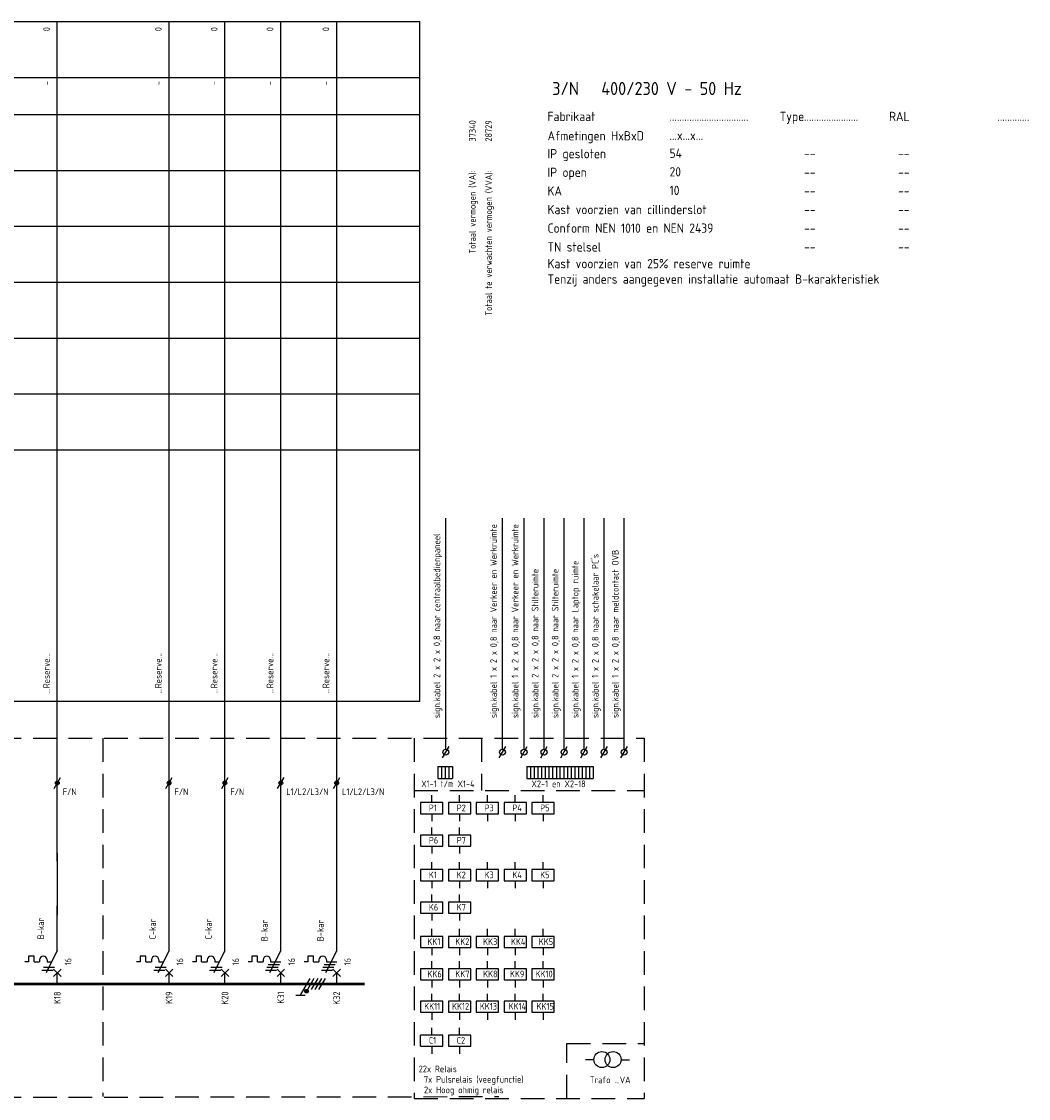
# Model space of a CAD drawing. Extents: x -1224 to 18134, y -20786 to 3554.
# Tile 86 of 88: x 16559 to 16830, y 53 to 342. Entities that reach past the tile are written whole.
import ezdxf
from ezdxf.enums import TextEntityAlignment as Align

# ---------------------------------------------------------------- set-up
doc = ezdxf.new("R2010")
doc.units = 0
doc.linetypes.add('HIDDEN', pattern=[9.525, 6.35, -3.175])
doc.layers.get('0').update_dxf_attribs({"linetype": 'CONTINUOUS'})
for name, color, linetype in [('BL$2----', 7, 'CONTINUOUS'), ('E-tekst', 2, 'CONTINUOUS'), ('EL$1----', 3, 'CONTINUOUS'), ('EL$1----_-1LK-A1', 3, 'CONTINUOUS'), ('EL$1----_1LK-A08', 3, 'CONTINUOUS'), ('EL$1----_2LK-A07', 3, 'CONTINUOUS'), ('EL$1----_BGLK-A01', 3, 'CONTINUOUS'), ('EL$1----_BGLK-A02', 3, 'CONTINUOUS'), ('EL$1----_BGLK-A04', 3, 'CONTINUOUS'), ('EL$1----_BGLK-A05', 3, 'CONTINUOUS'), ('EL$1----_BGLK-A2', 3, 'CONTINUOUS'), ('EM6150--_MATEN', 2, 'CONTINUOUS'), ('kast', 1, 'CONTINUOUS')]:
    doc.layers.add(name, color=color, linetype=linetype)
doc.styles.add('2_5', font='ISO.shx', dxfattribs={"height": 2.5})
doc.styles.add('3_5', font='ISO.shx', dxfattribs={"height": 3.5})
doc.styles.add('BURO-018', font='ISO.shx', dxfattribs={"height": 1.8})
doc.styles.get("Standard").update_dxf_attribs({"font": 'iso.shx'})

# ---------------------------------------------------------------- blocks, each defined once
blk = doc.blocks.new('HL3')
at = {"color": 0, "linetype": 'Continuous'}
for p, q in [((-3, 6.98), (-3, 4.48)), ((-3, 5.73), (1.5, 3.13)), ((1.5, 2.13), (-1.5, 3.87)), ((1.5, 1.13), (-1.5, 2.87)), ((1.5, 0.13), (-1.5, 1.87)), ((1.5, -0.87), (-1.5, 0.87))]:
    blk.add_line(p, q, dxfattribs=at)
at = {"color": 0, "linetype": 'Continuous', "const_width": 0.5}
blk.add_lwpolyline([(-1.68, 4.12, 1), (-2.18, 4.12, 1)], format="xyb", close=True, dxfattribs=at)
at = {"color": 0, "linetype": 'Continuous'}
blk.add_circle((-1.93, 4.12), 0.5, dxfattribs=at)
blk = doc.blocks.new('B26')
at = {"color": 0, "linetype": 'Continuous'}
for p, q in [((0, 9), (0, 21)), ((0, 9), (-3, 3)), ((-7.75, 6), (-8.75, 6)), ((-7.75, 7.5), (-7.75, 6)), ((-6.25, 7.5), (-7.75, 7.5)), ((-6.25, 6), (-6.25, 7.5)), ((-6.25, 6), (-4.75, 6)), ((-4.75, 6.5), (-4.75, 6)), ((-2.75, 6.5), (-2.75, 6)), ((-2.75, 6), (-1.5, 6)), ((-4.125, 3.75), (-1.125, 3.75)), ((-3.75, 4.5), (-0.75, 4.5)), ((-1, 4), (1, 2)), ((-1, 2), (1, 4)), ((0, 0), (0, 3))]:
    blk.add_line(p, q, dxfattribs=at)
blk.add_arc((-3.75, 6.5), 1, 0, 180, dxfattribs=at)
at = {"color": 1, "style": 'BURO-018'}
blk.add_attdef('E_VRIJ1', (-3.548, 12), '', height=1.8, rotation=90, dxfattribs=at)
at = {"color": 1, "linetype": 'Continuous', "style": 'BURO-018'}
blk.add_attdef('E_IIA', text='', height=1.8, rotation=90, dxfattribs=at).set_placement((2, 6), align=Align.TOP_CENTER)
blk = doc.blocks.new('b1s')
at = {"color": 0, "linetype": 'Continuous'}
blk.add_line((0, 33), (0, 54), dxfattribs=at)
blk = doc.blocks.new('m1s')
at = {"color": 0, "linetype": 'Continuous'}
blk.add_line((0, 54), (0, 66), dxfattribs=at)
blk = doc.blocks.new('m1')
at = {"color": 0, "linetype": 'Continuous'}
blk.add_line((0, 21), (0, 33), dxfattribs=at)
blk = doc.blocks.new('B28')
at = {"color": 0, "linetype": 'Continuous'}
for p, q in [((0, 9), (0, 21)), ((0, 9), (-3, 3)), ((-7.75, 6), (-8.75, 6)), ((-6.25, 7.5), (-7.75, 7.5)), ((-7.75, 7.5), (-7.75, 6)), ((-6.25, 6), (-6.25, 7.5)), ((-6.25, 6), (-4.75, 6)), ((-4.75, 6.5), (-4.75, 6)), ((-4.75, 6.5), (-4.75, 6)), ((-2.75, 6.5), (-2.75, 6)), ((-2.75, 6), (0, 6)), ((-4.12, 3.75), (-1.12, 3.75)), ((-3.75, 4.5), (-0.75, 4.5)), ((-3.38, 5.25), (-0.38, 5.25)), ((-1, 4), (1, 2)), ((-1, 2), (1, 4)), ((0, 0), (0, 3))]:
    blk.add_line(p, q, dxfattribs=at)
blk.add_arc((-3.75, 6.5), 1, 0, 180, dxfattribs=at)
at = {"color": 1, "style": 'BURO-018'}
blk.add_attdef('E_VRIJ1', (-3.49, 11.47), '', height=1.8, rotation=90, dxfattribs=at)
at = {"color": 1, "linetype": 'Continuous', "style": 'BURO-018'}
blk.add_attdef('E_IIA', text='', height=1.8, rotation=90, dxfattribs=at).set_placement((2, 6), align=Align.TOP_CENTER)
blk = doc.blocks.new('0302A1_')
at = {"color": 0, "linetype": 'Continuous'}
blk.add_line((-0.87, -1.5), (0.87, 1.5), dxfattribs=at)
at = {"color": 0, "const_width": 0.5}
blk.add_lwpolyline([(-0.25, 0, 1), (0.25, 0, 1)], format="xyb", close=True, dxfattribs=at)
at = {"color": 0, "linetype": 'Continuous'}
blk.add_circle((0, 0), 0.5, dxfattribs=at)

msp = doc.modelspace()

# ---------------------------------------------------------------- linework, layer by layer
at = {"layer": 'BL$2----', "color": 3}
msp.add_line((16569.06, 118.61), (16569.06, 102.01), dxfattribs=at)
at = {"layer": 'EL$1----', "linetype": 'Continuous'}
for p, q in [((16672.49, 144.27), (16674.22, 147.27)), ((16687.7, 144.27), (16689.44, 147.27)), ((16693.49, 144.27), (16695.22, 147.27)), ((16698.87, 144.27), (16700.6, 147.27)), ((16704.24, 144.27), (16705.98, 147.27)), ((16709.62, 144.27), (16711.35, 147.27)), ((16715, 144.27), (16716.73, 147.27)), ((16720.37, 144.27), (16722.1, 147.27))]:
    msp.add_line(p, q, dxfattribs=at)
at = {"layer": 'EL$1----'}
for p, q in [((16710.82, 63.21), (16713.11, 63.21)), ((16720.41, 63.16), (16722.7, 63.16))]:
    msp.add_line(p, q, dxfattribs=at)
at = {"layer": 'EL$1----', "linetype": 'Continuous'}
for centre in [(16673.36, 145.77), (16688.57, 145.77), (16694.36, 145.77), (16699.73, 145.77), (16705.11, 145.77), (16710.49, 145.77), (16715.86, 145.77), (16721.24, 145.77)]:
    msp.add_circle(centre, 0.8, dxfattribs=at)
at = {"layer": 'EL$1----'}
for centre in [(16715.26, 63.21), (16718.26, 63.21)]:
    msp.add_circle(centre, 2.15, dxfattribs=at)
at = {"layer": 'EL$1----_-1LK-A1', "color": 1, "linetype": 'HIDDEN'}
for p, q in [((16664.89, 135.48), (16726.62, 135.48)), ((16664.89, 52.77), (16726.62, 52.77)), ((16664.89, 52.77), (16726.62, 52.77))]:
    msp.add_line(p, q, dxfattribs=at)
at = {"layer": 'EL$1----_-1LK-A1', "linetype": 'Continuous'}
for p, q in [((16669.58, 132.21), (16669.58, 134.21)), ((16677.05, 132.21), (16677.05, 134.21)), ((16684.53, 132.21), (16684.53, 134.21)), ((16692, 132.21), (16692, 134.21)), ((16699.47, 132.21), (16699.47, 134.21)), ((16672.58, 132.21), (16666.58, 132.21)), ((16666.58, 132.21), (16666.58, 129.21)), ((16672.58, 129.21), (16672.58, 132.21)), ((16672.58, 131.21), (16672.58, 131.21)), ((16680.05, 132.21), (16674.05, 132.21)), ((16674.05, 132.21), (16674.05, 129.21)), ((16680.05, 129.21), (16680.05, 132.21)), ((16680.05, 131.21), (16680.05, 131.21)), ((16687.53, 132.21), (16681.53, 132.21)), ((16681.53, 132.21), (16681.53, 129.21)), ((16687.53, 129.21), (16687.53, 132.21)), ((16687.53, 131.21), (16687.53, 131.21)), ((16695, 132.21), (16689, 132.21)), ((16689, 132.21), (16689, 129.21)), ((16695, 129.21), (16695, 132.21)), ((16695, 131.21), (16695, 131.21)), ((16702.47, 132.21), (16696.47, 132.21)), ((16696.47, 132.21), (16696.47, 129.21)), ((16702.47, 129.21), (16702.47, 132.21)), ((16702.47, 131.21), (16702.47, 131.21)), ((16666.58, 129.21), (16672.58, 129.21)), ((16669.58, 129.21), (16669.58, 127.21)), ((16674.05, 129.21), (16680.05, 129.21)), ((16677.05, 129.21), (16677.05, 127.21)), ((16681.53, 129.21), (16687.53, 129.21)), ((16684.53, 129.21), (16684.53, 127.21)), ((16689, 129.21), (16695, 129.21)), ((16692, 129.21), (16692, 127.21)), ((16696.47, 129.21), (16702.47, 129.21)), ((16699.47, 129.21), (16699.47, 127.21)), ((16669.58, 123.52), (16669.58, 125.52)), ((16677.05, 123.52), (16677.05, 125.52)), ((16672.58, 123.52), (16666.58, 123.52)), ((16666.58, 123.52), (16666.58, 120.52)), ((16672.58, 120.52), (16672.58, 123.52)), ((16672.58, 122.52), (16672.58, 122.52)), ((16680.05, 123.52), (16674.05, 123.52)), ((16674.05, 123.52), (16674.05, 120.52)), ((16680.05, 120.52), (16680.05, 123.52)), ((16680.05, 122.52), (16680.05, 122.52)), ((16666.58, 120.52), (16672.58, 120.52)), ((16669.58, 120.52), (16669.58, 118.52)), ((16674.05, 120.52), (16680.05, 120.52)), ((16677.05, 120.52), (16677.05, 118.52)), ((16669.58, 114.22), (16669.58, 116.22)), ((16677.05, 114.22), (16677.05, 116.22)), ((16684.53, 114.22), (16684.53, 116.22)), ((16692, 114.22), (16692, 116.22)), ((16699.47, 114.22), (16699.47, 116.22)), ((16672.58, 114.22), (16666.58, 114.22)), ((16666.58, 114.22), (16666.58, 111.22)), ((16672.58, 111.22), (16672.58, 114.22)), ((16672.58, 113.22), (16672.58, 113.22)), ((16680.05, 114.22), (16674.05, 114.22)), ((16674.05, 114.22), (16674.05, 111.22)), ((16680.05, 111.22), (16680.05, 114.22)), ((16680.05, 113.22), (16680.05, 113.22)), ((16687.53, 114.22), (16681.53, 114.22)), ((16681.53, 114.22), (16681.53, 111.22)), ((16687.53, 111.22), (16687.53, 114.22)), ((16687.53, 113.22), (16687.53, 113.22)), ((16695, 114.22), (16689, 114.22)), ((16689, 114.22), (16689, 111.22)), ((16695, 111.22), (16695, 114.22)), ((16695, 113.22), (16695, 113.22)), ((16702.47, 114.22), (16696.47, 114.22)), ((16696.47, 114.22), (16696.47, 111.22)), ((16702.47, 111.22), (16702.47, 114.22)), ((16702.47, 113.22), (16702.47, 113.22)), ((16666.58, 111.22), (16672.58, 111.22)), ((16669.58, 111.22), (16669.58, 109.22)), ((16674.05, 111.22), (16680.05, 111.22)), ((16677.05, 111.22), (16677.05, 109.22)), ((16681.53, 111.22), (16687.53, 111.22)), ((16684.53, 111.22), (16684.53, 109.22)), ((16689, 111.22), (16695, 111.22)), ((16692, 111.22), (16692, 109.22)), ((16696.47, 111.22), (16702.47, 111.22)), ((16699.47, 111.22), (16699.47, 109.22)), ((16669.58, 105.53), (16669.58, 107.53)), ((16677.05, 105.53), (16677.05, 107.53)), ((16672.58, 105.53), (16666.58, 105.53)), ((16666.58, 105.53), (16666.58, 102.53)), ((16672.58, 102.53), (16672.58, 105.53)), ((16672.58, 104.53), (16672.58, 104.53)), ((16680.05, 105.53), (16674.05, 105.53)), ((16674.05, 105.53), (16674.05, 102.53)), ((16680.05, 102.53), (16680.05, 105.53)), ((16680.05, 104.53), (16680.05, 104.53)), ((16666.58, 102.53), (16672.58, 102.53)), ((16669.58, 102.53), (16669.58, 100.53)), ((16674.05, 102.53), (16680.05, 102.53)), ((16677.05, 102.53), (16677.05, 100.53)), ((16672.58, 96.29), (16666.58, 96.29)), ((16666.58, 96.29), (16666.58, 93.29)), ((16669.58, 96.29), (16669.58, 98.29)), ((16672.58, 93.29), (16672.58, 96.29)), ((16680.05, 96.29), (16674.05, 96.29)), ((16674.05, 96.29), (16674.05, 93.29)), ((16677.05, 96.29), (16677.05, 98.29)), ((16680.05, 93.29), (16680.05, 96.29)), ((16687.53, 96.29), (16681.53, 96.29)), ((16681.53, 96.29), (16681.53, 93.29)), ((16684.53, 96.29), (16684.53, 98.29)), ((16687.53, 93.29), (16687.53, 96.29)), ((16695, 96.29), (16689, 96.29)), ((16689, 96.29), (16689, 93.29)), ((16692, 96.29), (16692, 98.29)), ((16695, 93.29), (16695, 96.29)), ((16702.47, 96.29), (16696.47, 96.29)), ((16696.47, 96.29), (16696.47, 93.29)), ((16699.47, 96.29), (16699.47, 98.29)), ((16702.47, 93.29), (16702.47, 96.29)), ((16666.58, 93.29), (16672.58, 93.29)), ((16669.58, 93.29), (16669.58, 91.29)), ((16672.58, 95.29), (16672.58, 95.29)), ((16674.05, 93.29), (16680.05, 93.29)), ((16677.05, 93.29), (16677.05, 91.29)), ((16680.05, 95.29), (16680.05, 95.29)), ((16681.53, 93.29), (16687.53, 93.29)), ((16684.53, 93.29), (16684.53, 91.29)), ((16687.53, 95.29), (16687.53, 95.29)), ((16689, 93.29), (16695, 93.29)), ((16692, 93.29), (16692, 91.29)), ((16695, 95.29), (16695, 95.29)), ((16696.47, 93.29), (16702.47, 93.29)), ((16699.47, 93.29), (16699.47, 91.29)), ((16702.47, 95.29), (16702.47, 95.29)), ((16672.58, 87.6), (16666.58, 87.6)), ((16666.58, 87.6), (16666.58, 84.6)), ((16669.58, 87.6), (16669.58, 89.6)), ((16672.58, 84.6), (16672.58, 87.6)), ((16680.05, 87.6), (16674.05, 87.6)), ((16674.05, 87.6), (16674.05, 84.6)), ((16677.05, 87.6), (16677.05, 89.6)), ((16680.05, 84.6), (16680.05, 87.6)), ((16687.53, 87.6), (16681.53, 87.6)), ((16681.53, 87.6), (16681.53, 84.6)), ((16684.53, 87.6), (16684.53, 89.6)), ((16687.53, 84.6), (16687.53, 87.6)), ((16695, 87.6), (16689, 87.6)), ((16689, 87.6), (16689, 84.6)), ((16692, 87.6), (16692, 89.6)), ((16695, 84.6), (16695, 87.6)), ((16702.47, 87.6), (16696.47, 87.6)), ((16696.47, 87.6), (16696.47, 84.6)), ((16699.47, 87.6), (16699.47, 89.6)), ((16702.47, 84.6), (16702.47, 87.6)), ((16666.58, 84.6), (16672.58, 84.6)), ((16669.58, 84.6), (16669.58, 82.6)), ((16672.58, 86.6), (16672.58, 86.6)), ((16674.05, 84.6), (16680.05, 84.6)), ((16677.05, 84.6), (16677.05, 82.6)), ((16680.05, 86.6), (16680.05, 86.6)), ((16681.53, 84.6), (16687.53, 84.6)), ((16684.53, 84.6), (16684.53, 82.6)), ((16687.53, 86.6), (16687.53, 86.6)), ((16689, 84.6), (16695, 84.6)), ((16692, 84.6), (16692, 82.6)), ((16695, 86.6), (16695, 86.6)), ((16696.47, 84.6), (16702.47, 84.6)), ((16699.47, 84.6), (16699.47, 82.6)), ((16702.47, 86.6), (16702.47, 86.6)), ((16672.58, 78.91), (16666.58, 78.91)), ((16666.58, 78.91), (16666.58, 75.91)), ((16669.58, 78.91), (16669.58, 80.91)), ((16672.58, 75.91), (16672.58, 78.91)), ((16680.05, 78.91), (16674.05, 78.91)), ((16674.05, 78.91), (16674.05, 75.91)), ((16677.05, 78.91), (16677.05, 80.91)), ((16680.05, 75.91), (16680.05, 78.91)), ((16687.53, 78.91), (16681.53, 78.91)), ((16681.53, 78.91), (16681.53, 75.91)), ((16684.53, 78.91), (16684.53, 80.91)), ((16687.53, 75.91), (16687.53, 78.91)), ((16695, 78.91), (16689, 78.91)), ((16689, 78.91), (16689, 75.91)), ((16692, 78.91), (16692, 80.91)), ((16695, 75.91), (16695, 78.91)), ((16702.47, 78.91), (16696.47, 78.91)), ((16696.47, 78.91), (16696.47, 75.91)), ((16699.47, 78.91), (16699.47, 80.91)), ((16702.47, 75.91), (16702.47, 78.91)), ((16666.58, 75.91), (16672.58, 75.91)), ((16669.58, 75.91), (16669.58, 73.91)), ((16672.58, 77.91), (16672.58, 77.91)), ((16674.05, 75.91), (16680.05, 75.91)), ((16677.05, 75.91), (16677.05, 73.91)), ((16680.05, 77.91), (16680.05, 77.91)), ((16681.53, 75.91), (16687.53, 75.91)), ((16684.53, 75.91), (16684.53, 73.91)), ((16687.53, 77.91), (16687.53, 77.91)), ((16689, 75.91), (16695, 75.91)), ((16692, 75.91), (16692, 73.91)), ((16695, 77.91), (16695, 77.91)), ((16696.47, 75.91), (16702.47, 75.91)), ((16699.47, 75.91), (16699.47, 73.91)), ((16702.47, 77.91), (16702.47, 77.91)), ((16672.58, 69.77), (16666.58, 69.77)), ((16666.58, 66.77), (16666.58, 69.77)), ((16669.58, 69.77), (16669.58, 71.77)), ((16672.58, 66.77), (16672.58, 69.77)), ((16680.05, 69.77), (16674.05, 69.77)), ((16674.05, 69.77), (16674.05, 66.77)), ((16677.05, 69.77), (16677.05, 71.77)), ((16680.05, 66.77), (16680.05, 69.77)), ((16666.58, 66.77), (16672.58, 66.77)), ((16669.58, 66.77), (16669.58, 64.77)), ((16672.58, 68.77), (16672.58, 68.77)), ((16674.05, 66.77), (16680.05, 66.77)), ((16677.05, 66.77), (16677.05, 64.77)), ((16680.05, 68.77), (16680.05, 68.77))]:
    msp.add_line(p, q, dxfattribs=at)
at = {"layer": 'EL$1----_1LK-A08'}
for p, q in [((16673.36, 146.57), (16673.36, 208.58)), ((16688.57, 146.57), (16688.57, 208.58)), ((16694.36, 146.57), (16694.36, 208.58)), ((16699.73, 146.57), (16699.73, 208.58)), ((16705.11, 146.57), (16705.11, 208.58)), ((16710.49, 146.57), (16710.49, 208.58)), ((16715.86, 146.57), (16715.86, 208.58)), ((16721.24, 146.57), (16721.24, 208.58)), ((16671.2, 141.96), (16671.2, 138.72)), ((16671.2, 141.96), (16672.18, 141.96)), ((16672.18, 141.96), (16672.18, 138.72)), ((16672.18, 141.96), (16672.18, 138.72)), ((16672.18, 141.96), (16673.17, 141.96)), ((16673.17, 141.96), (16673.17, 138.72)), ((16673.17, 141.96), (16673.17, 138.72)), ((16673.17, 141.96), (16674.16, 141.96)), ((16674.16, 141.96), (16674.16, 138.72)), ((16674.16, 141.96), (16674.16, 138.72)), ((16674.16, 141.96), (16675.15, 141.96)), ((16675.15, 141.96), (16675.15, 138.72)), ((16695.12, 141.96), (16695.12, 138.72)), ((16695.12, 141.96), (16696.11, 141.96)), ((16696.11, 141.96), (16696.11, 138.72)), ((16696.11, 141.96), (16696.11, 138.72)), ((16696.11, 141.96), (16697.1, 141.96)), ((16697.1, 141.96), (16697.1, 138.72)), ((16697.1, 141.96), (16697.1, 138.72)), ((16697.1, 141.96), (16698.09, 141.96)), ((16698.09, 141.96), (16698.09, 138.72)), ((16698.09, 141.96), (16698.09, 138.72)), ((16698.09, 141.96), (16699.08, 141.96)), ((16699.08, 141.96), (16699.08, 138.72)), ((16699.08, 141.96), (16699.08, 138.72)), ((16699.08, 141.96), (16700.06, 141.96)), ((16700.06, 141.96), (16700.06, 138.72)), ((16700.06, 141.96), (16700.06, 138.72)), ((16700.06, 141.96), (16701.05, 141.96)), ((16701.05, 141.96), (16701.05, 138.72)), ((16701.05, 141.96), (16701.05, 138.72)), ((16701.05, 141.96), (16702.04, 141.96)), ((16702.04, 141.96), (16702.04, 138.72)), ((16702.04, 141.96), (16702.04, 138.72)), ((16702.04, 141.96), (16703.03, 141.96)), ((16703.03, 141.96), (16703.03, 138.72)), ((16703.03, 141.96), (16703.03, 138.72)), ((16703.03, 141.96), (16704.01, 141.96)), ((16704.01, 141.96), (16704.01, 138.72)), ((16704.01, 141.96), (16704.01, 138.72)), ((16704.01, 141.96), (16705, 141.96)), ((16705, 141.96), (16705, 138.72)), ((16705, 141.96), (16705, 138.72)), ((16705, 141.96), (16705, 138.72)), ((16705, 141.96), (16705.99, 141.96)), ((16705.99, 141.96), (16705.99, 138.72)), ((16705.99, 141.96), (16705.99, 138.72)), ((16705.99, 141.96), (16706.98, 141.96)), ((16706.98, 141.96), (16706.98, 138.72)), ((16706.98, 141.96), (16706.98, 138.72)), ((16706.98, 141.96), (16707.97, 141.96)), ((16707.97, 141.96), (16707.97, 138.72)), ((16707.97, 141.96), (16707.97, 138.72)), ((16707.97, 141.96), (16708.95, 141.96)), ((16708.95, 141.96), (16708.95, 138.72)), ((16708.95, 141.96), (16708.95, 138.72)), ((16708.95, 141.96), (16709.94, 141.96)), ((16709.94, 141.96), (16709.94, 138.72)), ((16709.94, 141.96), (16709.94, 138.72)), ((16709.94, 141.96), (16710.93, 141.96)), ((16710.93, 141.96), (16710.93, 138.72)), ((16710.93, 141.96), (16710.93, 138.72)), ((16710.93, 141.96), (16711.92, 141.96)), ((16711.92, 141.96), (16711.92, 138.72)), ((16711.92, 141.96), (16711.92, 138.72)), ((16711.92, 141.96), (16712.9, 141.96)), ((16712.9, 141.96), (16712.9, 138.72)), ((16712.9, 141.96), (16712.9, 138.72)), ((16671.2, 138.72), (16672.18, 138.72)), ((16672.18, 138.72), (16673.17, 138.72)), ((16673.17, 138.72), (16674.16, 138.72)), ((16674.16, 138.72), (16675.15, 138.72)), ((16695.12, 138.72), (16696.11, 138.72)), ((16696.11, 138.72), (16697.1, 138.72)), ((16697.1, 138.72), (16698.09, 138.72)), ((16698.09, 138.72), (16699.08, 138.72)), ((16699.08, 138.72), (16700.06, 138.72)), ((16700.06, 138.72), (16701.05, 138.72)), ((16701.05, 138.72), (16702.04, 138.72)), ((16702.04, 138.72), (16703.03, 138.72)), ((16703.03, 138.72), (16704.01, 138.72)), ((16704.01, 138.72), (16705, 138.72)), ((16705, 138.72), (16705.99, 138.72)), ((16705.99, 138.72), (16706.98, 138.72)), ((16706.98, 138.72), (16707.97, 138.72)), ((16707.97, 138.72), (16708.95, 138.72)), ((16708.95, 138.72), (16709.94, 138.72)), ((16709.94, 138.72), (16710.93, 138.72)), ((16710.93, 138.72), (16711.92, 138.72)), ((16711.92, 138.72), (16712.9, 138.72))]:
    msp.add_line(p, q, dxfattribs=at)
at = {"layer": 'EL$1----_2LK-A07', "color": 1}
for p, q in [((16285.13, 342), (16666.39, 342)), ((16666.39, 159.5), (16666.39, 342)), ((16284.82, 327), (16666.39, 327)), ((16284.61, 317), (16666.39, 317)), ((16284.3, 302), (16666.39, 302)), ((16283.99, 287), (16666.39, 287)), ((16283.68, 272), (16666.39, 272)), ((16283.37, 257), (16666.39, 257)), ((16283.07, 242), (16666.39, 242)), ((16282.76, 227), (16666.39, 227)), ((16281.36, 159.5), (16666.39, 159.5))]:
    msp.add_line(p, q, dxfattribs=at)
at = {"layer": 'EL$1----_2LK-A07'}
for p, q in [((16569.06, 149.5), (16569.06, 342)), ((16599.06, 149.5), (16599.06, 342)), ((16614.06, 149.5), (16614.06, 342)), ((16629.06, 149.5), (16629.06, 342)), ((16644.06, 149.5), (16644.06, 342))]:
    msp.add_line(p, q, dxfattribs=at)
at = {"layer": 'EL$1----_2LK-A07', "color": 1, "linetype": 'HIDDEN'}
for p, q in [((16286.34, 149.5), (16726.62, 149.5)), ((16664.89, 149.5), (16664.89, 52.77))]:
    msp.add_line(p, q, dxfattribs=at)
at = {"layer": 'EL$1----_2LK-A07'}
for points in [[(16561.56, 83.5, 0.7, 0.7, 0), (16546.56, 83.5, 0.7, 0.7, 0)], [(16576.56, 83.5, 0.7, 0.7, 0), (16561.56, 83.5, 0.7, 0.7, 0)], [(16591.56, 83.5, 0.7, 0.7, 0), (16576.56, 83.5, 0.7, 0.7, 0)], [(16606.56, 83.5, 0.7, 0.7, 0), (16591.56, 83.5, 0.7, 0.7, 0)], [(16621.56, 83.5, 0.7, 0.7, 0), (16606.56, 83.5, 0.7, 0.7, 0)], [(16636.56, 83.5, 0.7, 0.7, 0), (16621.56, 83.5, 0.7, 0.7, 0)], [(16651.56, 83.5, 0.7, 0.7, 0), (16636.56, 83.5, 0.7, 0.7, 0)]]:
    msp.add_lwpolyline(points, format="xyseb", dxfattribs=at)
at = {"layer": 'EL$1----_BGLK-A01', "color": 1, "linetype": 'HIDDEN'}
for p, q in [((16581.31, 149.5), (16581.31, 53.27)), ((16664.89, 149.5), (16664.89, 53.27))]:
    msp.add_line(p, q, dxfattribs=at)
at = {"layer": 'EL$1----_BGLK-A02', "color": 1, "linetype": 'HIDDEN'}
msp.add_line((16664.89, 149.5), (16664.89, 52.77), dxfattribs=at)
at = {"layer": 'EL$1----_BGLK-A04', "color": 1, "linetype": 'HIDDEN'}
msp.add_line((16664.89, 149.5), (16664.89, 52.77), dxfattribs=at)
at = {"layer": 'EL$1----_BGLK-A05', "color": 1, "linetype": 'HIDDEN'}
msp.add_line((16664.89, 149.5), (16664.89, 52.77), dxfattribs=at)
at = {"layer": 'EL$1----_BGLK-A2', "color": 1, "linetype": 'HIDDEN'}
for p, q in [((16682.97, 149.5), (16682.97, 135.48)), ((16726.62, 149.5), (16726.62, 52.77)), ((16726.62, 149.5), (16726.62, 52.77)), ((16705.87, 52.77), (16705.87, 67.51)), ((16705.87, 67.51), (16726.62, 67.51))]:
    msp.add_line(p, q, dxfattribs=at)
at = {"layer": 'kast', "color": 1, "linetype": 'HIDDEN'}
msp.add_line((16286.34, 52.77), (16687.56, 53.27), dxfattribs=at)

# ---------------------------------------------------------------- block references
at = {"layer": 'EL$1----'}
for p in [(16569.06, 137.5), (16569.06, 137.5), (16569.06, 137.5), (16599.06, 137.5), (16599.06, 137.5), (16599.06, 137.5), (16614.06, 137.5), (16614.06, 137.5), (16614.06, 137.5), (16629.06, 137.5), (16629.06, 137.5), (16629.06, 137.5), (16644.06, 137.5), (16644.06, 137.5), (16644.06, 137.5)]:
    msp.add_blockref('0302A1_', p, dxfattribs=at)
at = {"layer": 'EL$1----', "color": 1, "rotation": 90}
msp.add_blockref('HL3', (16640.09, 83.5), dxfattribs=at)
at = {"layer": 'EL$1----_2LK-A07'}
for name, p in [('m1s', (16569.06, 83.5)), ('m1s', (16599.06, 83.5)), ('m1s', (16614.06, 83.5)), ('m1s', (16629.06, 83.5)), ('m1s', (16644.06, 83.5)), ('b1s', (16569.06, 83.5)), ('b1s', (16599.06, 83.5)), ('b1s', (16614.06, 83.5)), ('b1s', (16629.06, 83.5)), ('b1s', (16644.06, 83.5)), ('m1', (16599.06, 83.5)), ('m1', (16614.06, 83.5)), ('m1', (16629.06, 83.5)), ('m1', (16644.06, 83.5))]:
    msp.add_blockref(name, p, dxfattribs=at)
for name, p, values in [('B26', (16569.06, 83.5), {'E_IIA': '16', 'E_VRIJ1': 'B-kar'}), ('B26', (16599.06, 83.5), {'E_IIA': '16', 'E_VRIJ1': 'C-kar'}), ('B26', (16614.06, 83.5), {'E_IIA': '16', 'E_VRIJ1': 'C-kar'}), ('B28', (16629.06, 83.5), {'E_IIA': '16', 'E_VRIJ1': 'B-kar'}), ('B28', (16644.06, 83.5), {'E_IIA': '16', 'E_VRIJ1': 'B-kar'})]:
    msp.add_blockref(name, p, dxfattribs=at).add_auto_attribs(values)

# ---------------------------------------------------------------- texts
at = {"layer": 'E-tekst', "color": 1, "width": 0.8}
for s, p in [('F/N', (16570.52, 134.24)), ('F/N', (16600.52, 134.24)), ('F/N', (16615.52, 134.24)), ('L1/L2/L3/N', (16630.52, 134.24)), ('L1/L2/L3/N', (16645.52, 134.24))]:
    msp.add_text(s, height=1.8, dxfattribs=at).set_placement(p)
at = {"layer": 'EL$1----_-1LK-A1', "color": 1, "style": 'BURO-018'}
for s, p in [('sign.kabel 2 x 2 x 0,8 naar centraalbedienpaneel', (16671.85, 154.94)), ('sign.kabel 1 x 2 x 0,8 naar Verkeer en Werkruimte', (16687.07, 154.94)), ('sign.kabel 1 x 2 x 0,8 naar Verkeer en Werkruimte', (16692.86, 154.94)), ('sign.kabel 1 x 2 x 0,8 naar meldcontact OVB', (16719.74, 154.94)), ('sign.kabel 1 x 2 x 0,8 naar Laptop ruimte', (16708.98, 154.94)), ("sign.kabel 1 x 2 x 0,8 naar schakelaar PC's", (16714.36, 154.94)), ('sign.kabel 2 x 2 x 0,8 naar Stilteruimte', (16698.23, 154.94)), ('sign.kabel 2 x 2 x 0,8 naar Stilteruimte', (16703.61, 154.94))]:
    msp.add_text(s, height=1.8, rotation=90, dxfattribs=at).set_placement(p)
at = {"layer": 'EL$1----_-1LK-A1', "color": 1, "linetype": 'Continuous', "style": 'BURO-018'}
for s, p in [('X1-1 t/m X1-4', (16666.76, 136.36)), ('X2-1 en X2-18', (16696.35, 136.36)), ('P1', (16668.81, 129.91)), ('P2', (16676.28, 129.91)), ('P3', (16683.75, 129.91)), ('P4', (16691.23, 129.91)), ('P5', (16698.7, 129.91)), ('P6', (16668.81, 121.22)), ('P7', (16676.28, 121.22)), ('K1', (16668.81, 111.92)), ('K2', (16676.28, 111.92)), ('K3', (16683.75, 111.92)), ('K4', (16691.23, 111.92)), ('K5', (16698.7, 111.92)), ('K6', (16668.81, 103.23)), ('K7', (16676.28, 103.23)), ('KK1', (16668.42, 93.99)), ('KK2', (16675.9, 93.99)), ('KK3', (16683.37, 93.99)), ('KK4', (16690.84, 93.99)), ('KK5', (16698.32, 93.99)), ('KK6', (16668.42, 85.3)), ('KK7', (16675.9, 85.3)), ('KK8', (16683.37, 85.3)), ('KK9', (16690.58, 85.3)), ('KK10', (16697.45, 85.3)), ('KK11', (16667.56, 76.61)), ('KK12', (16675.03, 76.61)), ('KK13', (16682.5, 76.61)), ('KK14', (16690.22, 76.61)), ('KK15', (16697.7, 76.61)), ('C1', (16668.81, 67.47)), ('C2', (16676.28, 67.47)), ('22x Relais', (16666.09, 59.81)), ('7x Pulsrelais (veegfunctie)', (16667.48, 57)), ('Trafo ...VA', (16712.01, 56.86)), ('2x Hoog ohmig relais', (16667.5, 54.17))]:
    msp.add_text(s, height=1.8, dxfattribs=at).set_placement(p)
at = {"layer": 'EL$1----_2LK-A07', "color": 1, "style": 'BURO-018'}
for s, p in [('0', (16567.06, 340.5)), ('0', (16597.06, 340.5)), ('0', (16612.06, 340.5)), ('0', (16627.06, 340.5)), ('0', (16642.06, 340.5)), ('-', (16567.06, 326)), ('-', (16597.06, 326)), ('-', (16612.06, 326)), ('-', (16627.06, 326)), ('-', (16642.06, 326)), ('37340', (16681.39, 315.5)), ('28729', (16685.75, 315.5)), ('Totaal vermogen (VA):', (16681.39, 302)), ('Totaal te verwachten vermogen (VVA):', (16685.75, 302))]:
    msp.add_text(s, height=1.8, rotation=90, dxfattribs=at).set_placement(p, align=Align.RIGHT)
for p in [(16567.06, 161.5), (16597.06, 161.5), (16612.06, 161.5), (16627.06, 161.5), (16642.06, 161.5)]:
    msp.add_text('...Reserve...', height=1.8, rotation=90, dxfattribs=at).set_placement(p)
for s, p in [('K18', (16569.06, 81.5)), ('K19', (16599.06, 81.5)), ('K20', (16614.06, 81.5)), ('K31', (16629.06, 81.5)), ('K32', (16644.06, 81.5))]:
    msp.add_text(s, height=1.8, rotation=90, dxfattribs=at).set_placement(p, align=Align.MIDDLE_RIGHT)
at = {"layer": 'EM6150--_MATEN', "color": 3, "style": '3_5'}
msp.add_text('3/N   400/230 V - 50 Hz', height=3.5, dxfattribs=at).set_placement((16701.92, 324.01), align=Align.MIDDLE_LEFT)
at = {"layer": 'EM6150--_MATEN', "color": 2, "style": '2_5'}
for s, p in [('Fabrikaat', (16700.67, 316.51)), ('................................', (16733.41, 316.56)), ('Afmetingen HxBxD', (16700.67, 311.31)), ('...x...x...', (16733.42, 311.44)), ('IP gesloten', (16700.67, 306.51)), ('54', (16733.42, 306.64)), ('IP open', (16700.67, 301.51)), ('20', (16733.42, 301.64)), ('10', (16733.42, 296.64)), ('KA', (16700.67, 296.51)), ('Kast voorzien van cillinderslot', (16700.67, 291.51)), ('Conform NEN 1010 en NEN 2439', (16700.67, 286.51)), ('TN stelsel', (16700.67, 281.46)), ('Kast voorzien van 25%%% reserve ruimte', (16700.67, 276.98)), ('Tenzij anders aangegeven installatie automaat B-karakteristiek', (16700.67, 272.83))]:
    msp.add_text(s, height=2.5, dxfattribs=at).set_placement(p, align=Align.MIDDLE_LEFT)
for s, p in [('........................', (16784.06, 316.56)), ('Type', (16769.59, 316.51)), ('RAL', (16797.85, 316.51)), ('.............', (16830.03, 316.56)), ('--', (16772.61, 306.51)), ('--', (16797.85, 306.51)), ('--', (16772.61, 301.51)), ('--', (16797.85, 301.51)), ('--', (16772.61, 296.51)), ('--', (16797.85, 296.51)), ('--', (16772.61, 291.51)), ('--', (16797.85, 291.51)), ('--', (16772.61, 286.51)), ('--', (16797.85, 286.51)), ('--', (16772.61, 281.46)), ('--', (16797.85, 281.46))]:
    msp.add_text(s, height=2.5, dxfattribs=at).set_placement(p, align=Align.MIDDLE_RIGHT)

doc.saveas('drawing.dxf')
